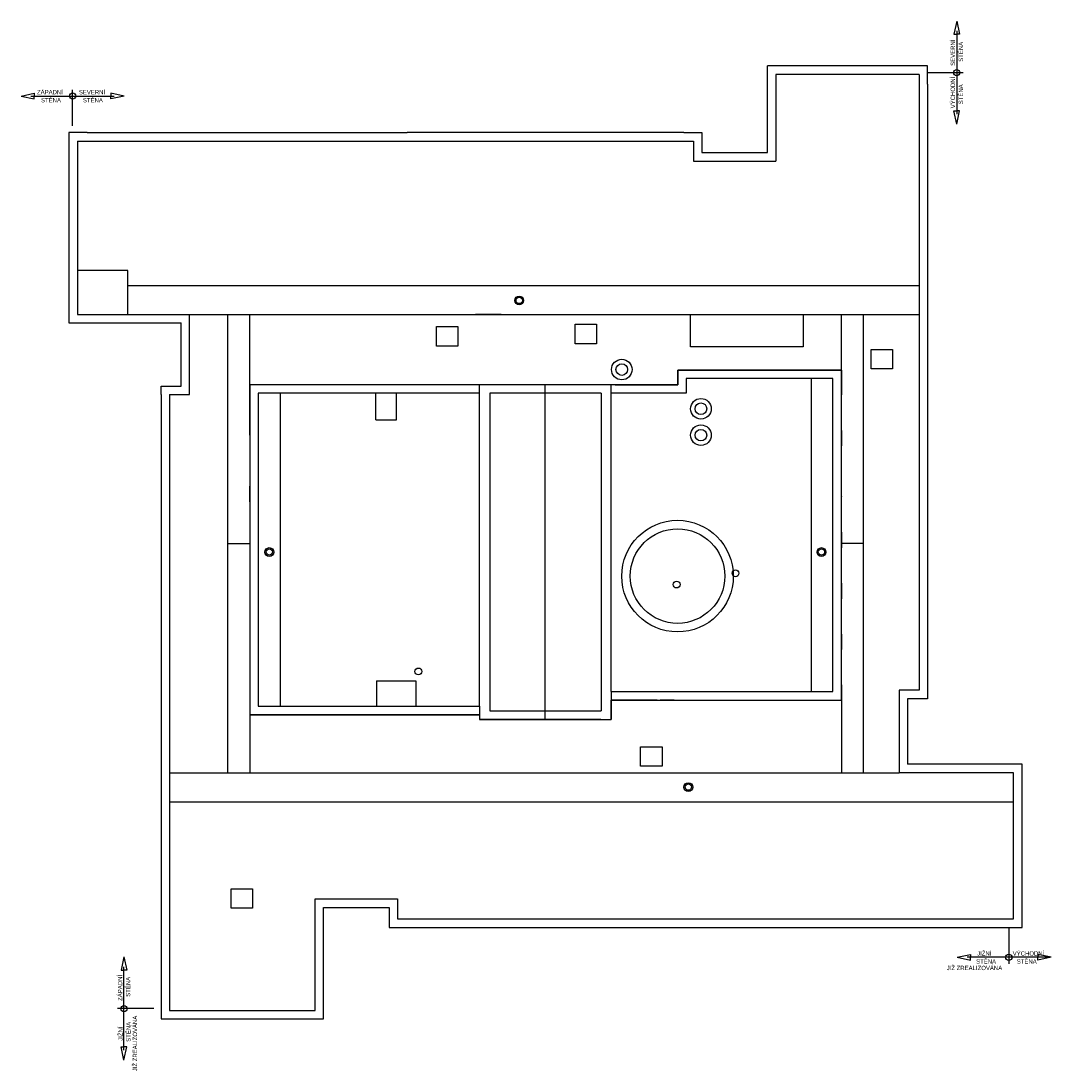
# Model space of a CAD drawing. Header units: millimetres. Extents: x 464332 to 506803, y -54654 to 62947.
# Tile 2 of 2: x 464332 to 506803, y 19645 to 62947. Entities that reach past the tile are written whole.
import ezdxf

# ---------------------------------------------------------------- set-up
doc = ezdxf.new("R2010")
doc.units = ezdxf.units.MM
doc.layers.add('1NP-Rozpiska', color=1, linetype='Continuous', lineweight=30)
doc.layers.add('stav', color=7, linetype='Continuous')
doc.styles.add('ROMAN', font='roman.shx', dxfattribs={"width": 0.8})

msp = doc.modelspace()

# ---------------------------------------------------------------- linework, layer by layer
at = {"layer": 'stav', "color": 251}
for p, q in [((502915, 62947), (502798, 62399)), ((502915, 62947), (503031, 62399)), ((502798, 62399), (502915, 62399)), ((502915, 62535), (502915, 59102)), ((503031, 62399), (502915, 62399)), ((501711, 61094), (495111, 61094)), ((495111, 57518), (495111, 61094)), ((501711, 60744), (501711, 61094)), ((501361, 60744), (495461, 60744)), ((495461, 60744), (495461, 57168)), ((501361, 60744), (501361, 35344)), ((501681, 60818), (503177, 60818)), ((501711, 60344), (501711, 60744)), ((501711, 60344), (501711, 35344)), ((464332, 59852), (464880, 59968)), ((464332, 59852), (464880, 59735)), ((464744, 59852), (468178, 59852)), ((464880, 59968), (464880, 59852)), ((464880, 59735), (464880, 59852)), ((466461, 58618), (466461, 60114)), ((468590, 59852), (468042, 59968)), ((468042, 59968), (468042, 59852)), ((468590, 59852), (468042, 59735)), ((468042, 59735), (468042, 59852)), ((502915, 58689), (502798, 59238)), ((502798, 59238), (502915, 59238)), ((502915, 58689), (503031, 59238)), ((503031, 59238), (502915, 59238)), ((466311, 58343), (466311, 50494)), ((466661, 58343), (466311, 58343)), ((467061, 58343), (466661, 58343)), ((467061, 58343), (473061, 58343)), ((473061, 58343), (480261, 58343)), ((485661, 58343), (480261, 58343)), ((486261, 58343), (485661, 58343)), ((491661, 58343), (486261, 58343)), ((491661, 58343), (492061, 58343)), ((492061, 58343), (492411, 58343)), ((492411, 58343), (492411, 57518)), ((466661, 57993), (473061, 57993)), ((466661, 57993), (466661, 50844)), ((473061, 57993), (492061, 57993)), ((492061, 57993), (492061, 57168)), ((492061, 57168), (495461, 57168)), ((492411, 57518), (495111, 57518)), ((468738, 52044), (501361, 52044)), ((466661, 50844), (471286, 50844)), ((471286, 47544), (471286, 50844)), ((471286, 50844), (501361, 50844)), ((472864, 31944), (472864, 50844)), ((473764, 47944), (473764, 50844)), ((483069, 50851), (484136, 50851)), ((498161, 48549), (498161, 50844)), ((499061, 50844), (499061, 31944)), ((466311, 50494), (469986, 50494)), ((469986, 50494), (470936, 50494)), ((470936, 47894), (470936, 50494)), ((491414, 47944), (491414, 48549)), ((491414, 48549), (498161, 48549)), ((498161, 48549), (498161, 47544)), ((496911, 48199), (496911, 35294)), ((470111, 47544), (470111, 47894)), ((470111, 47894), (470936, 47894)), ((473764, 47324), (473764, 47944)), ((480431, 47944), (473764, 47944)), ((483091, 47944), (480431, 47944)), ((483111, 47944), (483091, 47944)), ((488834, 47944), (483111, 47944)), ((483241, 47594), (483241, 47944)), ((485951, 34144), (485951, 47944)), ((488661, 47594), (488661, 47944)), ((488834, 47944), (491414, 47944)), ((470111, 47544), (470111, 21794)), ((470461, 47544), (471286, 47544)), ((470461, 47544), (470461, 22144)), ((473764, 45863), (473764, 47324)), ((475014, 47594), (475014, 34689)), ((475014, 47594), (475014, 34689)), ((478964, 46494), (478964, 47594)), ((479814, 46494), (479814, 47594)), ((483241, 34689), (483241, 47594)), ((483661, 47594), (483661, 34494)), ((488261, 47594), (488261, 34494)), ((488661, 35294), (488661, 47594)), ((498161, 47544), (498161, 47524)), ((498161, 46064), (498161, 47524)), ((478964, 46494), (479814, 46494)), ((498161, 46064), (498161, 45424)), ((473764, 45863), (473764, 45224)), ((473764, 45224), (473764, 43764)), ((498161, 43944), (498161, 45424)), ((473764, 43124), (473764, 43764)), ((498161, 43344), (498161, 43964)), ((498161, 43344), (498161, 43324)), ((498161, 41864), (498161, 43324)), ((473764, 43124), (473764, 41663)), ((473764, 41663), (473764, 41024)), ((498161, 41864), (498161, 41224)), ((472864, 41394), (473764, 41394)), ((499061, 41394), (498161, 41394)), ((498161, 39764), (498161, 41224)), ((473764, 41024), (473764, 39563)), ((473764, 39563), (473764, 38924)), ((498161, 39764), (498161, 39124)), ((498161, 37664), (498161, 39124)), ((473764, 38924), (473764, 37463)), ((473764, 37463), (473764, 36824)), ((498161, 37664), (498161, 37024)), ((473764, 36824), (473764, 35363)), ((498161, 35564), (498161, 37024)), ((478989, 35739), (478989, 34689)), ((478989, 35739), (480614, 35739)), ((478989, 35739), (478989, 34689)), ((480614, 35739), (480614, 34689)), ((498161, 35564), (498161, 34944)), ((473764, 35363), (473764, 34339)), ((488661, 35294), (488661, 34944)), ((500536, 35344), (500536, 31944)), ((501361, 35344), (500536, 35344)), ((501711, 35344), (501711, 34994)), ((483241, 34689), (483241, 34339)), ((488661, 34944), (488661, 34144)), ((489981, 34944), (488661, 34944)), ((490541, 34944), (489981, 34944)), ((490561, 34944), (490541, 34944)), ((490561, 34944), (490681, 34944)), ((491241, 34944), (490681, 34944)), ((491261, 34944), (491241, 34944)), ((491261, 34944), (498161, 34944)), ((498161, 34944), (498161, 31944)), ((501711, 34994), (500886, 34994)), ((500886, 34994), (500886, 32294)), ((479131, 34339), (473764, 34339)), ((473764, 34339), (473764, 31944)), ((479691, 34339), (479131, 34339)), ((481431, 34339), (479691, 34339)), ((481991, 34339), (481431, 34339)), ((483241, 34339), (481991, 34339)), ((483241, 34339), (483241, 34144)), ((483681, 34144), (483241, 34144)), ((488241, 34144), (483681, 34144)), ((488241, 34144), (488661, 34144)), ((505611, 32294), (500886, 32294)), ((505611, 25569), (505611, 32294)), ((470461, 31944), (500536, 31944)), ((505261, 31944), (500536, 31944)), ((505261, 25919), (505261, 31944)), ((470461, 30744), (505261, 30744)), ((476461, 22144), (476461, 26744)), ((476461, 26744), (479861, 26744)), ((479861, 26744), (479861, 25919)), ((476811, 21794), (476811, 26394)), ((476811, 26394), (479511, 26394)), ((479511, 26394), (479511, 25569)), ((479511, 25569), (505611, 25569)), ((479861, 25919), (505261, 25919)), ((505061, 25566), (505061, 24070)), ((468577, 24347), (468461, 23799)), ((468577, 24347), (468694, 23799)), ((502932, 24333), (503480, 24449)), ((502932, 24333), (503480, 24216)), ((506778, 24333), (503344, 24333)), ((503480, 24449), (503480, 24333)), ((503480, 24216), (503480, 24333)), ((506803, 24333), (506254, 24449)), ((506254, 24449), (506254, 24333)), ((506803, 24333), (506254, 24216)), ((506254, 24216), (506254, 24333)), ((468577, 20502), (468577, 23935)), ((468461, 23799), (468577, 23799)), ((468694, 23799), (468577, 23799)), ((469811, 22218), (468315, 22218)), ((470461, 22144), (476461, 22144)), ((470111, 21794), (476811, 21794)), ((468577, 20089), (468461, 20638)), ((468461, 20638), (468577, 20638)), ((468577, 20089), (468694, 20638)), ((468694, 20638), (468577, 20638))]:
    msp.add_line(p, q, dxfattribs=at)
for points in [[(466661, 50844), (468738, 50844), (468738, 52664), (466661, 52664)], [(491941, 50844), (496582, 50844), (496582, 49505), (491941, 49505)], [(481466, 50344), (482348, 50344), (482348, 49541), (481466, 49541)], [(487179, 50438), (488061, 50438), (488061, 49635), (487179, 49635)], [(499389, 49400), (500272, 49400), (500272, 48597), (499389, 48597)], [(489883, 33015), (490765, 33015), (490765, 32212), (489883, 32212)], [(473000, 27164), (473883, 27164), (473883, 26361), (473000, 26361)]]:
    msp.add_lwpolyline(points, close=True, dxfattribs=at)
for points in [[(498161, 48549), (491414, 48549), (491414, 47944), (473764, 47944), (473764, 34339), (483241, 34339), (483241, 34144), (488661, 34144), (488661, 34944), (498161, 34944), (498161, 48549)], [(488661, 35294), (497811, 35294), (497811, 48199), (491764, 48199), (491764, 47594), (488661, 47594)], [(483241, 47594), (474114, 47594), (474114, 34689), (483241, 34689)], [(488261, 47594), (483661, 47594)], [(483661, 34494), (488261, 34494)]]:
    msp.add_lwpolyline(points, dxfattribs=at)
for centre, radius in [((502915, 60818), 131), ((466461, 59852), 131), ((484874, 51422), 183), ((484874, 51422), 183), ((484874, 51422), 130), ((484874, 51422), 130), ((489105, 48573), 424), ((489105, 48573), 240), ((492368, 46956), 424), ((492368, 46956), 240), ((492368, 45867), 424), ((492368, 45867), 240), ((491404, 40055), 2300), ((491404, 40055), 1950), ((474570, 41045), 183), ((474570, 41045), 130), ((497337, 41045), 183), ((497337, 41045), 130), ((493794, 40171), 141), ((491365, 39707), 141), ((480718, 36123), 141), ((491850, 31353), 183), ((491850, 31353), 130), ((505061, 24333), 131), ((468577, 22218), 131)]:
    msp.add_circle(centre, radius, dxfattribs=at)

# ---------------------------------------------------------------- texts
at = {"layer": '1NP-Rozpiska', "color": 251, "linetype": 'Continuous', "lineweight": 15, "ltscale": 10, "style": 'ROMAN'}
for s, p in [('SEVERNÍ', (502844, 61099)), ('STĚNA', (503174, 61266)), ('VÝCHODNÍ', (502844, 59347)), ('STĚNA', (503174, 59514)), ('ZÁPADNÍ ', (468506, 22538)), ('STĚNA', (468837, 22706)), ('JIŽ ZREALIZOVÁNA', (469120, 19637)), ('JIŽNÍ', (468522, 20891)), ('STĚNA', (468852, 20849))]:
    msp.add_text(s, height=178.6, rotation=90, dxfattribs=at).set_placement(p)
for s, p in [('ZÁPADNÍ ', (464991, 59923)), ('STĚNA', (465158, 59592)), ('SEVERNÍ', (466718, 59923)), ('STĚNA', (466885, 59592)), ('STĚNA', (503715, 24073)), ('JIŽNÍ', (503757, 24403)), ('VÝCHODNÍ', (505224, 24403)), ('STĚNA', (505392, 24073)), ('JIŽ ZREALIZOVÁNA', (502502, 23805))]:
    msp.add_text(s, height=178.6, dxfattribs=at).set_placement(p)

doc.saveas('drawing.dxf')
